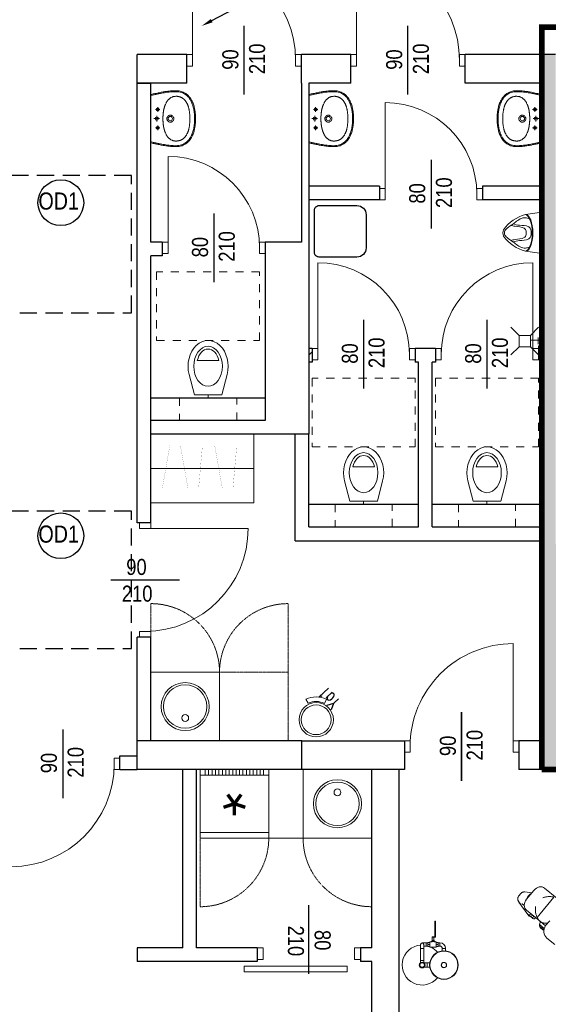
# Model space of a CAD drawing. Header units: millimetres. Extents: x 17147 to 52214, y -18116 to -4632.
# Tile 96 of 186: x 32090 to 32552, y -7212 to -6351. Entities that reach past the tile are written whole.
import ezdxf
from ezdxf import colors
from ezdxf.entities.mleader import LeaderData, LeaderLine
from ezdxf.math import Vec2, Vec3

# ---------------------------------------------------------------- set-up
doc = ezdxf.new("R2010")
doc.units = ezdxf.units.MM
for name, pattern in [('ACAD_ISO03W100', [30, 12, -18]), ('DASHED', [0.75, 0.5, -0.25]), ('Przerywana', [282.222223, 141.111112, -141.111112])]:
    doc.linetypes.add(name, pattern=pattern)
for name, color, linetype, lineweight in [('A-opis', 130, 'Continuous', 9), ('A_DRZWI-OKNA', 4, 'Continuous', 13), ('A_SCIANA_ISTN', 253, 'Continuous', 25), ('a_wyposażenie koncepcja', 8, 'Continuous', 15)]:
    doc.layers.add(name, color=color, linetype=linetype, lineweight=lineweight)
doc.layers.add('S_KRESKOWANIE_SC_ISTN', color=7, linetype='Continuous', lineweight=0, true_color=0x878787)
doc.styles.add('DIM', font='ROMANS.shx', dxfattribs={"width": 0.8})
doc.styles.get("Standard").update_dxf_attribs({"font": 'ARIALN.TTF'})
doc.styles.add('wymiary', font='ARIALN.TTF')

# ---------------------------------------------------------------- blocks, each defined once
blk = doc.blocks.new('pisuar')
at = {"layer": 'a_wyposażenie koncepcja', "ltscale": 3}
for p, q in [((38817.41, 24516.34), (38817.41, 24480.34)), ((38817.41, 24516.34), (38831.63, 24514.36)), ((38817.41, 24480.34), (38831.63, 24482.32))]:
    blk.add_line(p, q, dxfattribs=at)
for centre, radius, start, end in [((38823.64, 24482.38), 32.96, 34.55591, 75.95922), ((38845.12, 24498.34), 6.29, 334.19059, 25.80941), ((38823.64, 24514.3), 32.96, 284.04078, 325.44409)]:
    blk.add_arc(centre, radius, start, end, dxfattribs=at)
at = {"layer": 'a_wyposażenie koncepcja', "ltscale": 3, "extrusion": (0, 0, -1)}
for centre, major_axis, start_param, end_param in [((38831.63, 24498.34), (0, 16.02), 3.141593, 6.283185), ((38832.19, 24498.34), (0, -16.02), 0.065622, 3.07597)]:
    blk.add_ellipse(centre, major_axis=major_axis, ratio=0.402462, start_param=start_param, end_param=end_param, dxfattribs=at)
at = {"layer": 'a_wyposażenie koncepcja', "ltscale": 3}
for points, knots in [([(38828.07, 24510.66), (38829.23, 24511.15), (38831.15, 24511.74), (38834.9, 24511.48), (38838.42, 24509.34), (38842.72, 24505.89), (38846.97, 24503.34), (38850.03, 24500.31), (38850.06, 24498.69), (38850.07, 24498.34)], [3.043789, 3.043789, 3.043789, 3.043789, 6.761657, 9.136118, 14.050107, 18.764597, 25.639831, 29.403073, 30.435335, 30.435335, 30.435335, 30.435335]), ([(38826.68, 24498.34), (38826.73, 24499.28), (38826.88, 24500.68), (38827.63, 24502.53), (38830.53, 24505.17), (38836.2, 24504.57), (38840.68, 24505.68), (38842.43, 24506.25)], [1.12883, 1.12883, 1.12883, 1.12883, 3.921257, 5.36857, 6.983212, 15.264462, 20.793631, 20.793631, 20.793631, 20.793631]), ([(38830.98, 24498.34), (38831.02, 24498.88), (38831.19, 24500.15), (38831.63, 24501.56), (38834.55, 24503.58), (38839.29, 24503.76), (38843.2, 24504.6), (38844.37, 24504.92)], [3.104904, 3.104904, 3.104904, 3.104904, 3.921257, 5.36857, 6.983212, 15.264462, 18.89669, 18.89669, 18.89669, 18.89669]), ([(38826.68, 24498.34), (38826.73, 24497.41), (38826.88, 24496), (38827.63, 24494.15), (38830.53, 24491.52), (38836.2, 24492.11), (38840.68, 24491), (38842.43, 24490.43)], [1.12883, 1.12883, 1.12883, 1.12883, 3.921257, 5.36857, 6.983212, 15.264462, 20.793631, 20.793631, 20.793631, 20.793631]), ([(38828.07, 24486.02), (38829.23, 24485.54), (38831.15, 24484.94), (38834.9, 24485.2), (38838.42, 24487.35), (38842.72, 24490.8), (38846.97, 24493.34), (38850.03, 24496.37), (38850.06, 24497.99), (38850.07, 24498.34)], [3.043789, 3.043789, 3.043789, 3.043789, 6.761657, 9.136118, 14.050107, 18.764597, 25.639831, 29.403073, 30.435335, 30.435335, 30.435335, 30.435335]), ([(38830.98, 24498.34), (38831.02, 24497.8), (38831.19, 24496.53), (38831.63, 24495.12), (38834.55, 24493.11), (38839.29, 24492.93), (38843.2, 24492.08), (38844.37, 24491.76)], [3.104904, 3.104904, 3.104904, 3.104904, 3.921257, 5.36857, 6.983212, 15.264462, 18.89669, 18.89669, 18.89669, 18.89669])]:
    blk.add_open_spline(points, degree=3, knots=knots, dxfattribs=at)
blk = doc.blocks.new('drzwi 800')
at = {"layer": 'A_DRZWI-OKNA'}
blk.add_line((110028.2, -38030.87), (110028.2, -37950.87), dxfattribs=at)
for points in [[(110023.2, -38035.87), (110028.2, -38035.87), (110028.2, -38025.87), (110023.2, -38025.87)], [(110108.2, -38035.87), (110113.2, -38035.87), (110113.2, -38025.87), (110108.2, -38025.87)]]:
    blk.add_lwpolyline(points, close=True, dxfattribs=at)
blk.add_arc((110028.2, -38030.87), 80, 0, 90, dxfattribs=at)
blk = doc.blocks.new('sedes-bez-spluczki')
at = {"linetype": 'Continuous'}
blk.add_line((0, 2.5), (0, 0), dxfattribs=at)
at = {"linetype": 'Przerywana', "ltscale": 0.05}
for points in [[(-45, 110), (-45, 50), (45, 50), (45, 110)], [(-25, -20), (25, -20), (25, 0), (-25, 0)]]:
    blk.add_lwpolyline(points, close=True, dxfattribs=at)
at = {"linetype": 'Continuous'}
for points in [[(-9.43, 32.5), (9.43, 32.5)], [(16.61, 20.43), (12, 2.5), (-12, 2.5), (-16.61, 20.43)]]:
    blk.add_lwpolyline(points, dxfattribs=at)
blk.add_ellipse((0, 27.5), major_axis=(0, 22.5), ratio=0.777778, start_param=4.392893, end_param=8.173478, dxfattribs=at)
blk.add_ellipse((0, 27.5), major_axis=(0, 17.5), ratio=0.714286, dxfattribs=at)
at = {"linetype": 'Continuous', "extrusion": (0, 0, -1)}
blk.add_ellipse((0, 27.5), major_axis=(0, 15), ratio=0.666667, start_param=5.052226, end_param=7.514145, dxfattribs=at)
blk = doc.blocks.new('szafa')
at = {"layer": 'a_wyposażenie koncepcja'}
blk.add_line((623905.7, -80577.1), (624805.7, -80577), dxfattribs=at)
blk.add_lwpolyline([(623905.7, -80877), (624805.7, -80877), (624805.7, -80277.1), (623905.7, -80277.1)], close=True, dxfattribs=at)
at = {"layer": 'a_wyposażenie koncepcja', "const_width": 1}
for points in [[(624005.4, -80752.6), (624071.3, -80376.4)], [(624230.3, -80752.6), (624164.4, -80380.3)], [(624323.4, -80744.9), (624354.4, -80395.8)], [(624530.3, -80752.6), (624464.4, -80380.3)], [(624623.4, -80744.9), (624654.4, -80395.8)]]:
    blk.add_lwpolyline(points, dxfattribs=at)
blk = doc.blocks.new('drzwi 900')
at = {"layer": 'A_DRZWI-OKNA'}
for p, q in [((109811.7, -36602.2), (109901.7, -36602.2)), ((109781.7, -36647.2), (109841.7, -36647.2))]:
    blk.add_line(p, q, dxfattribs=at)
for points in [[(109806.7, -36597.2), (109806.7, -36602.2), (109816.7, -36602.2), (109816.7, -36597.2)], [(109806.7, -36692.2), (109806.7, -36697.2), (109816.7, -36697.2), (109816.7, -36692.2)]]:
    blk.add_lwpolyline(points, close=True, dxfattribs=at)
blk.add_arc((109811.7, -36602.2), 90, 270, 0, dxfattribs=at)
blk = doc.blocks.new('zlew 60x60')
blk.add_lwpolyline([(61192.46, 59631.92), (61192.46, 59571.92), (61132.46, 59571.92), (61132.46, 59631.92)], close=True)
for centre, radius in [((61162.46, 59601.92), 21), ((61162.46, 59601.92), 19), ((61162.46, 59611.92), 3)]:
    blk.add_circle(centre, radius)
blk = doc.blocks.new('kosz na śmieci')
for p, q in [((5754.65, 2793.91), (5750.74, 2795)), ((5740.57, 2785.03), (5741.93, 2781.21))]:
    blk.add_line(p, q)
for radius in [15, 13]:
    blk.add_circle((5735.62, 2800.25), radius)
for radius, start, end in [(16, 288.0015, 340.84478), (20.05, 288.34159, 341.58181)]:
    blk.add_arc((5735.62, 2800.25), radius, start, end)
at = {"style": 'DIM', "width": 0.7}
blk.add_text('Ya1', height=11, rotation=358.59107, dxfattribs=at).set_placement((5731.86, 2773.51))
blk = doc.blocks.new('znak lodówki')
at = {"const_width": 3}
for points in [[(35672.29, 18630.48), (35672.29, 18640.48)], [(35672.29, 18630.48), (35662.78, 18633.57)], [(35672.29, 18630.48), (35666.41, 18622.39)], [(35672.29, 18630.48), (35681.8, 18633.57)], [(35672.29, 18630.48), (35678.17, 18622.39)]]:
    blk.add_lwpolyline(points, dxfattribs=at)
blk = doc.blocks.new('lodówka 60x60')
for p, q in [((21482.44, -7643.33), (21482.44, -7583.33)), ((21532.44, -7583.33), (21532.44, -7643.33)), ((21537.44, -7587.83), (21532.44, -7587.83, -0.13)), ((21537.44, -7590.83), (21532.44, -7590.83, -0.13)), ((21537.44, -7593.83), (21532.44, -7593.83, -0.13)), ((21537.44, -7596.82), (21532.44, -7596.82, -0.13)), ((21537.44, -7599.82), (21532.44, -7599.82, -0.13)), ((21537.44, -7602.82), (21532.44, -7602.82, -0.13)), ((21537.44, -7605.81), (21532.44, -7605.81, -0.13)), ((21537.44, -7608.81), (21532.44, -7608.81, -0.13)), ((21537.44, -7611.81), (21532.44, -7611.81, -0.13)), ((21537.44, -7614.81), (21532.44, -7614.81, -0.13)), ((21537.44, -7617.8), (21532.44, -7617.8, -0.13)), ((21537.44, -7620.8), (21532.44, -7620.8, -0.13)), ((21537.44, -7623.8), (21532.44, -7623.8, -0.13)), ((21537.44, -7626.79), (21532.44, -7626.79, -0.13)), ((21537.44, -7629.79), (21532.44, -7629.79, -0.13)), ((21537.44, -7632.79), (21532.44, -7632.79, -0.13)), ((21537.44, -7635.79), (21532.44, -7635.79, -0.13)), ((21537.44, -7638.78), (21532.44, -7638.78, -0.13))]:
    blk.add_line(p, q)
blk.add_lwpolyline([(21477.44, -7583.33), (21537.44, -7583.33), (21537.44, -7643.33), (21477.44, -7643.33)], close=True)
at = {"rotation": 90}
blk.add_blockref('znak lodówki', (40137.93, -43285.62), dxfattribs=at)
blk = doc.blocks.new('socjl')
at = {"layer": 'a_wyposażenie koncepcja', "linetype": 'DASHED', "ltscale": 0.1}
for p, q in [((651773.4, -80374.1), (651173.4, -80374.1)), ((651773.4, -81874.1), (651173.4, -81874.1))]:
    blk.add_line(p, q, dxfattribs=at)
at = {"layer": 'a_wyposażenie koncepcja'}
blk.add_lwpolyline([(651773.4, -80974.1), (652373.4, -80974.1), (652373.4, -81274.1), (651773.4, -81274.1)], close=True, dxfattribs=at)
at = {"layer": 'a_wyposażenie koncepcja', "linetype": 'DASHED', "ltscale": 0.1}
for centre, start, end in [((651773.3, -80374.1), 180, 270.00612), ((651773.4, -81874.1), 89.99388, 180)]:
    blk.add_arc(centre, 600, start, end, dxfattribs=at)
at = {"layer": 'a_wyposażenie koncepcja'}
for name, p, xscale, yscale, zscale, rotation in [('lodówka 60x60', (436996.9, -4546.6), 9.999999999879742, 9.999999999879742, 9.999999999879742, 0.0015384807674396), ('zlew 60x60', (56070.6, -693214.7), -9.999999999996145, 10, 10, 270.0015384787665)]:
    blk.add_blockref(name, p, dxfattribs=dict(at, xscale=xscale, yscale=yscale, zscale=zscale, rotation=rotation))
blk = doc.blocks.new('umywalka')
for p, q in [((4977, 321, -98), (5498, 321, -98)), ((5112, 247, -98), (5162, 247, -98)), ((5137, 272, -98), (5137, 222, -98)), ((5207, 257, -98), (5267, 257, -98)), ((5237, 287, -98), (5237, 227, -98)), ((5312, 247, -98), (5362, 247, -98)), ((5337, 272, -98), (5337, 222, -98))]:
    blk.add_line(p, q)
for centre, radius in [((5137, 247, -98), 15), ((5237, 257, -98), 17.5), ((5337, 247, -98), 15), ((5237, 111, -98), 23.5)]:
    blk.add_circle(centre, radius)
for points, knots in [([(4936, 51), (4936, 60), (4936, 70), (4937, 90), (4938, 100), (4939, 119), (4941, 129), (4943, 152), (4945, 165), (4950, 192), (4952, 205), (4958, 233), (4961, 247), (4966, 272), (4968, 283), (4973, 303), (4975, 312), (4977, 321)], [0, 0, 0, 0, 28.979676, 28.979676, 57.959352, 57.959352, 86.939028, 86.939028, 126.956199, 126.956199, 166.97337, 166.97337, 210.732515, 210.732515, 243.769485, 243.769485, 271.466857, 271.466857, 271.466857, 271.466857]), ([(5539, 51), (5539, 60), (5539, 70), (5538, 90), (5537, 100), (5535, 119), (5534, 129), (5531, 152), (5529, 165), (5525, 192), (5523, 205), (5517, 233), (5514, 247), (5509, 272), (5506, 283), (5502, 303), (5500, 312), (5498, 321)], [0, 0, 0, 0, 28.985888, 28.985888, 57.971776, 57.971776, 86.957663, 86.957663, 126.966802, 126.966802, 166.97594, 166.97594, 210.746687, 210.746687, 243.783709, 243.783709, 271.466857, 271.466857, 271.466857, 271.466857]), ([(5237, -161), (5227, -161), (5216, -161), (5193, -160), (5180, -159), (5155, -156), (5143, -154), (5118, -149), (5105, -146), (5085, -140), (5078, -137), (5063, -131), (5055, -128), (5040, -120), (5032, -116), (5017, -107), (5010, -102), (4999, -93), (4994, -88), (4985, -80), (4981, -75), (4973, -66), (4969, -61), (4963, -51), (4960, -46), (4953, -32), (4949, -24), (4944, -9), (4942, -2), (4939, 11), (4938, 18), (4936, 31), (4936, 38), (4936, 47), (4936, 49), (4936, 51)], [0, 0, 0, 0, 31.452256, 31.452256, 68.661811, 68.661811, 105.871366, 105.871366, 143.080921, 143.080921, 166.559505, 166.559505, 190.03809, 190.03809, 216.413451, 216.413451, 240.136114, 240.136114, 257.891114, 257.891114, 275.646113, 275.646113, 292.642335, 292.642335, 309.638557, 309.638557, 334.942059, 334.942059, 354.542501, 354.542501, 374.142944, 374.142944, 393.743386, 393.743386, 398.888664, 398.888664, 398.888664, 398.888664]), ([(5237, -161), (5248, -161), (5259, -161), (5282, -160), (5295, -159), (5320, -156), (5332, -154), (5357, -149), (5369, -146), (5389, -140), (5397, -137), (5412, -131), (5420, -128), (5435, -120), (5443, -116), (5458, -106), (5465, -102), (5476, -93), (5481, -88), (5490, -80), (5494, -75), (5502, -66), (5505, -61), (5512, -51), (5515, -46), (5522, -32), (5526, -24), (5531, -9), (5533, -2), (5536, 11), (5537, 18), (5538, 32), (5539, 38), (5539, 47), (5539, 49), (5539, 51)], [0, 0, 0, 0, 31.452231, 31.452231, 68.668331, 68.668331, 105.884432, 105.884432, 143.100533, 143.100533, 166.599567, 166.599567, 190.098602, 190.098602, 216.454823, 216.454823, 240.14369, 240.14369, 257.889624, 257.889624, 275.635558, 275.635558, 292.628771, 292.628771, 309.621984, 309.621984, 334.963682, 334.963682, 354.605556, 354.605556, 374.24743, 374.24743, 393.889304, 393.889304, 398.888658, 398.888658, 398.888658, 398.888658])]:
    blk.add_open_spline(points, degree=3, knots=knots)
for points, start_tangent, end_tangent in [([(4946, 51), (4946, 69), (4947, 89), (4949, 110), (4951, 134), (4955, 160), (4959, 188), (4965, 218), (4972, 251), (4979, 286), (4987, 321)], (-0.001155, 0.999999), (0.227533, 0.97377)), ([(5529, 51), (5529, 69), (5528, 89), (5526, 110), (5523, 134), (5520, 160), (5515, 188), (5510, 218), (5503, 251), (5495, 286), (5487, 321)], (0.001155, 0.999999), (-0.227533, 0.97377)), ([(4996, 51), (4997, 63), (4998, 74), (5001, 83), (5004, 92), (5008, 100), (5013, 109), (5019, 117), (5025, 124), (5031, 130), (5039, 137), (5048, 144), (5058, 151), (5071, 157), (5085, 164)], (0.00939, 0.999956), (0.921266, 0.388933)), ([(5085, 164), (5090, 166), (5096, 169), (5103, 171), (5108, 173), (5113, 174), (5118, 176), (5122, 177), (5126, 178), (5131, 179), (5135, 180), (5139, 181), (5143, 182), (5148, 183), (5153, 183), (5158, 184), (5165, 185), (5171, 186), (5179, 187), (5186, 188), (5193, 189), (5199, 189), (5205, 189), (5210, 190), (5215, 190), (5220, 190), (5224, 190), (5228, 190), (5231, 190), (5234, 190), (5237, 190)], (0.921082, 0.389369), (1, -0.000003)), ([(5201, 102), (5200, 111), (5203, 125), (5211, 137), (5223, 145), (5237, 148)], (-0.240419, 0.970669), (1, 0)), ([(5237, 190), (5241, 190), (5244, 190), (5247, 190), (5251, 190), (5256, 190), (5261, 190), (5266, 190), (5273, 189), (5280, 189), (5288, 188), (5295, 187), (5303, 186), (5310, 185), (5316, 184), (5321, 184), (5326, 183), (5330, 182), (5335, 181), (5339, 180), (5343, 179), (5347, 178), (5352, 177), (5356, 176), (5360, 174), (5366, 173), (5371, 171), (5378, 169), (5384, 166), (5390, 164)], (1, 0.000007), (0.921106, -0.389313)), ([(5237, 148), (5252, 145), (5264, 137), (5272, 125), (5275, 111), (5274, 102)], (1, 0), (-0.240419, -0.970669)), ([(5390, 164), (5404, 157), (5416, 151), (5427, 144), (5436, 137), (5444, 130), (5450, 124), (5456, 117), (5462, 109), (5467, 100), (5471, 92), (5474, 83), (5476, 74), (5478, 63), (5479, 51)], (0.92129, -0.388877), (0.009392, -0.999956)), ([(5237, -151), (5184, -149), (5134, -142), (5089, -130), (5052, -115), (5022, -97), (4998, -78), (4979, -57), (4965, -35), (4955, -10), (4948, 18), (4946, 51)], (-1, 0.000045), (-0.001331, 0.999999)), ([(4996, 50), (4996, 45), (4996, 37), (4997, 28), (4999, 18), (5002, 9), (5004, 1), (5007, -6), (5010, -11), (5013, -17), (5016, -22), (5020, -27), (5024, -32), (5028, -37), (5032, -41), (5037, -45), (5042, -50), (5048, -54), (5054, -59), (5061, -63), (5069, -68), (5077, -72), (5084, -75), (5092, -78), (5100, -81), (5109, -84), (5118, -87), (5128, -89), (5139, -92), (5152, -94), (5166, -97), (5181, -98), (5198, -100), (5217, -101), (5237, -101)], (-0.007934, -0.999969), (1, -0.000017)), ([(5237, 73), (5223, 76), (5211, 84), (5203, 96), (5201, 102)], (-1, 0), (-0.240419, 0.970669)), ([(5274, 102), (5272, 96), (5264, 84), (5252, 76), (5237, 73)], (-0.240419, -0.970669), (-1, 0)), ([(5237, -151), (5291, -149), (5341, -142), (5386, -130), (5423, -115), (5453, -97), (5477, -78), (5495, -57), (5510, -35), (5520, -10), (5527, 18), (5529, 51)], (1, 0.000045), (0.001331, 0.999999)), ([(5237, -101), (5258, -101), (5277, -100), (5294, -98), (5310, -96), (5324, -94), (5336, -92), (5348, -89), (5358, -87), (5367, -84), (5375, -81), (5383, -78), (5391, -75), (5399, -71), (5406, -67), (5414, -63), (5421, -59), (5427, -54), (5433, -49), (5439, -45), (5443, -40), (5448, -36), (5452, -31), (5455, -26), (5459, -21), (5462, -16), (5465, -11), (5468, -5), (5471, 2), (5473, 10), (5476, 18), (5477, 28), (5478, 37), (5479, 45), (5479, 50)], (1, 0.000026), (-0.007934, 0.999969))]:
    blk.add_spline(points, degree=3, dxfattribs=dict(start_tangent=start_tangent, end_tangent=end_tangent))

msp = doc.modelspace()

# ---------------------------------------------------------------- hatches: boundary and pattern name
at = {"layer": 'A_SCIANA_ISTN'}
h = msp.add_hatch(dxfattribs=at)
h.set_pattern_fill('ANSI31', color=256, scale=2, style=0)
h.set_pattern_definition([(45, (-6474.2574, -31129.154), (-4.4901281, 4.4901281), [])])
h.paths.add_polyline_path([(32546.51, -6636.73), (32543.64, -6636.73), (32543.64, -6648.73), (32546.51, -6648.73)])
h.paths.add_polyline_path([(32345.89, -6638.73), (32343.01, -6638.73), (32343.01, -6650.73), (32345.89, -6650.73)])
at = {"layer": 'S_KRESKOWANIE_SC_ISTN', "transparency": 33554559}
h = msp.add_hatch(color=256, dxfattribs=at)
h.dxf.hatch_style = 1
h.paths.add_polyline_path([(32584.51, -6821.73), (32610.51, -6821.73), (32610.51, -6809.73), (32558.51, -6809.73), (32558.51, -6629.48), (32558.51, -6381.73), (32546.51, -6381.73), (32546.51, -7006.73), (32692.01, -7006.73), (32692.01, -6981.73), (32584.51, -6981.73)])

# ---------------------------------------------------------------- linework, layer by layer
at = {"layer": 'A-opis', "color": 156, "linetype": 'ACAD_ISO03W100', "true_color": 0x0f468a, "const_width": 5}
for points in [[(32546.51, -7006.73), (32546.51, -6357.85), (35344.05, -6357.85), (35344.05, -7084.53), (32740.01, -7084.53)], [(32546.51, -7006.73), (32740.01, -7006.73), (32740.01, -7084.53)]]:
    msp.add_lwpolyline(points, dxfattribs=at)
at = {"layer": 'A_DRZWI-OKNA'}
for p, q in [((32409.76, -6503.73), (32409.76, -6423.73)), ((32343.01, -7125.35), (32343.01, -7185.35))]:
    msp.add_line(p, q, dxfattribs=at)
for points in [[(32404.76, -6508.73), (32409.76, -6508.73), (32409.76, -6498.73), (32404.76, -6498.73)], [(32489.76, -6508.73), (32494.76, -6508.73), (32494.76, -6498.73), (32489.76, -6498.73)], [(32303.01, -7162.73), (32298.01, -7162.73), (32298.01, -7172.73), (32303.01, -7172.73)], [(32388.01, -7162.73), (32383.01, -7162.73), (32383.01, -7172.73), (32388.01, -7172.73)], [(32286.63, -7178.74), (32286.63, -7183.74), (32376.63, -7183.74), (32376.63, -7178.74)]]:
    msp.add_lwpolyline(points, close=True, dxfattribs=at)
msp.add_arc((32409.76, -6503.73), 80, 0, 90, dxfattribs=at)
at = {"layer": 'A_SCIANA_ISTN'}
for p, q in [((32193.01, -6406.73), (32193.01, -6381.73)), ((32236.51, -6381.73), (32193.01, -6381.73)), ((32236.51, -6406.73), (32236.51, -6381.73)), ((32336.51, -6406.73), (32336.51, -6381.73)), ((32379.62, -6381.73), (32336.51, -6381.73)), ((32379.62, -6406.73), (32379.62, -6381.73)), ((32558.51, -6381.73), (32479.62, -6381.73)), ((32479.62, -6406.73), (32479.62, -6381.73)), ((32193.01, -6406.73), (32205.01, -6406.73)), ((32193.01, -6790.98), (32193.01, -6406.73)), ((32196.51, -6406.73), (32193.01, -6406.73)), ((32236.51, -6406.73), (32196.51, -6406.73)), ((32205.01, -6545.73), (32205.01, -6406.73)), ((32336.51, -6406.73), (32336.51, -6545.73)), ((32343.01, -6406.73), (32343.01, -6575.23)), ((32343.01, -6406.73), (32343.01, -6713.73)), ((32379.62, -6406.73), (32343.01, -6406.73)), ((32546.51, -6406.73), (32479.62, -6406.73)), ((32546.51, -6406.73), (32546.51, -6707.23)), ((32404.76, -6496.73), (32343.01, -6496.73)), ((32404.76, -6496.73), (32404.76, -6508.73)), ((32546.51, -6496.73), (32494.76, -6496.73)), ((32494.76, -6496.73), (32494.76, -6508.73)), ((32404.76, -6508.73), (32343.01, -6508.73)), ((32546.51, -6508.73), (32494.76, -6508.73)), ((32215.01, -6545.73), (32205.01, -6545.73)), ((32215.01, -6545.73), (32215.01, -6557.73)), ((32305.01, -6545.73), (32305.01, -6701.73)), ((32336.51, -6545.73), (32305.01, -6545.73)), ((32215.01, -6557.73), (32205.01, -6557.73)), ((32205.01, -6790.98), (32205.01, -6557.73)), ((32305.01, -6575.23), (32305.01, -6587.23)), ((32543.64, -6636.73), (32543.64, -6648.73)), ((32546.51, -6636.73), (32543.64, -6636.73)), ((32345.89, -6638.73), (32343.01, -6638.73)), ((32345.89, -6638.73), (32345.89, -6650.73)), ((32435.89, -6638.73), (32435.89, -6650.73)), ((32453.64, -6638.73), (32435.89, -6638.73)), ((32453.64, -6638.73), (32453.64, -6650.73)), ((32345.89, -6650.73), (32343.01, -6650.73)), ((32438.76, -6650.73), (32435.89, -6650.73)), ((32438.76, -6794.73), (32438.76, -6650.73)), ((32453.64, -6650.73), (32450.76, -6650.73)), ((32450.76, -6794.73), (32450.76, -6650.73)), ((32546.51, -6648.73), (32543.64, -6648.73)), ((32205.01, -6681.73), (32305.01, -6681.73)), ((32305.01, -6701.73), (32205.01, -6701.73)), ((32343.01, -6713.73), (32205.01, -6713.73)), ((32331.01, -6806.73), (32331.01, -6713.73)), ((32343.01, -6794.73), (32343.01, -6713.73)), ((32546.51, -6707.23), (32546.51, -6981.73)), ((32343.01, -6774.73), (32438.76, -6774.73)), ((32450.76, -6774.73), (32546.51, -6774.73)), ((32205.01, -6790.98), (32193.01, -6790.98)), ((32343.01, -6794.73), (32438.76, -6794.73)), ((32450.76, -6794.73), (32546.51, -6794.73)), ((32331.01, -6806.73), (32546.51, -6806.73)), ((32193.01, -7006.73), (32193.01, -6890.98)), ((32205.01, -6890.98), (32193.01, -6890.98)), ((32205.01, -6981.73), (32205.01, -6890.98)), ((32205.01, -6981.73), (32193.01, -6981.73)), ((32336.92, -6981.73), (32193.01, -6981.73)), ((32526.51, -6981.73), (32526.51, -7006.73)), ((32546.51, -6981.73), (32526.51, -6981.73)), ((32178.01, -6994.73), (32193.01, -6994.73)), ((32178.01, -7006.73), (32178.01, -6994.73)), ((32178.01, -7006.73), (32193.01, -7006.73)), ((32336.92, -7006.73), (32193.01, -7006.73)), ((32233.01, -7162.73), (32233.01, -7006.73)), ((32245.01, -7006.73), (32233.01, -7006.73)), ((32245.01, -7162.73), (32245.01, -7006.73)), ((32398.01, -7162.73), (32398.01, -7006.73)), ((32422.01, -7582.23), (32422.01, -7006.73)), ((32692.01, -7006.73), (32526.51, -7006.73)), ((32233.01, -7162.73), (32193.01, -7162.73)), ((32193.01, -7162.73), (32193.01, -7174.73)), ((32298.01, -7162.73), (32245.01, -7162.73)), ((32298.01, -7162.73), (32298.01, -7174.73)), ((32388.01, -7162.73), (32388.01, -7174.73)), ((32398.01, -7162.73), (32388.01, -7162.73)), ((32298.01, -7174.73), (32193.01, -7174.73)), ((32398.01, -7174.73), (32388.01, -7174.73)), ((32398.01, -7582.23), (32398.01, -7174.73))]:
    msp.add_line(p, q, dxfattribs=at)
at = {"layer": 'A_SCIANA_ISTN', "color": 0}
for points in [[(32286.51, -6416.73), (32286.51, -6356.73)], [(32429.62, -6416.73), (32429.62, -6356.73)], [(32449.76, -6473.73), (32449.76, -6533.73)], [(32260.01, -6520.73), (32260.01, -6580.73)], [(32390.89, -6613.73), (32390.89, -6673.73)], [(32498.64, -6613.73), (32498.64, -6673.73)], [(32170.01, -6840.98), (32230.01, -6840.98)], [(32476.51, -7016.73), (32476.51, -6956.73)], [(32128.01, -6971.73), (32128.01, -7031.73)], [(32343.01, -7185.35), (32343.01, -7125.35)]]:
    msp.add_lwpolyline(points, dxfattribs=at)
at = {"layer": 'A_SCIANA_ISTN', "linetype": 'DASHED', "ltscale": 30}
for points in [[(32068.01, -6607.48), (32188.01, -6607.48), (32188.01, -6487.48), (32068.01, -6487.48)], [(32068.01, -6900.98), (32188.01, -6900.98), (32188.01, -6780.98), (32068.01, -6780.98)]]:
    msp.add_lwpolyline(points, close=True, dxfattribs=at)
at = {"layer": 'A_SCIANA_ISTN'}
msp.add_lwpolyline([(32336.92, -6981.73), (32426.51, -6981.73), (32426.51, -7006.73), (32336.92, -7006.73)], close=True, dxfattribs=at)
at = {"layer": 'A_SCIANA_ISTN', "color": 0}
for centre in [(32126.39, -6511.24), (32126.39, -6802.42)]:
    msp.add_circle(centre, 20, dxfattribs=at)
at = {"layer": 'a_wyposażenie koncepcja'}
for p, q in [((32543.2, -6629.2), (32543.2, -6634.78)), ((32527.89, -7115.39), (32526.68, -7116.86)), ((32537.91, -7114.51), (32531.78, -7113.83)), ((32539.57, -7112.48), (32533.24, -7120.22)), ((32535.65, -7116.25), (32534.44, -7117.73)), ((32557, -7118.32), (32542.44, -7136.14)), ((32548.96, -7110.47), (32559.69, -7119.24)), ((32534.33, -7133.44), (32526.55, -7122.66)), ((32543.87, -7138.59), (32533.14, -7129.82)), ((32534.37, -7133.5), (32535.54, -7134.84)), ((32534.89, -7133.78), (32536.05, -7135.12)), ((32536.5, -7135.13), (32537.82, -7136.21)), ((32539.65, -7135.14), (32539.34, -7135.52)), ((32453.22, -7141.63), (32453.22, -7139.43)), ((32453.62, -7139.43), (32453.22, -7139.43)), ((32453.22, -7141.63), (32453.22, -7151.23)), ((32453.62, -7139.43), (32453.62, -7141.63)), ((32453.62, -7151.23), (32453.62, -7141.63)), ((32537.82, -7136.21), (32538.65, -7136.89)), ((32541.07, -7136.3), (32540.28, -7137.26)), ((32543.87, -7138.59), (32545.53, -7139.95)), ((32544.74, -7142.67), (32548.53, -7145.76)), ((32545.21, -7144.37), (32548.17, -7146.79)), ((32545.5, -7139.93), (32545.34, -7140.12)), ((32545.53, -7139.95), (32549.77, -7143.42)), ((32549.88, -7143.28), (32553.41, -7138.96)), ((32450.82, -7153.11), (32451.09, -7153.11)), ((32450.82, -7153.11), (32450.82, -7153.43)), ((32453.08, -7153.11), (32451.09, -7153.11)), ((32453.22, -7153.11), (32453.08, -7153.11)), ((32453.22, -7153.43), (32453.22, -7151.23)), ((32453.62, -7151.23), (32453.62, -7153.43)), ((32545.92, -7145.73), (32546.7, -7146.37)), ((32546.05, -7145.57), (32546.83, -7146.2)), ((32440.61, -7159.73), (32440.61, -7163.23)), ((32445.51, -7158.33), (32442.01, -7158.33)), ((32443.41, -7163.23), (32443.41, -7159.73)), ((32443.41, -7161.13), (32445.51, -7161.13)), ((32445.51, -7158.33), (32447.07, -7158.33)), ((32445.51, -7158.33), (32445.51, -7161.13)), ((32445.51, -7161.13), (32445.51, -7158.33)), ((32445.51, -7161.13), (32447.07, -7161.13)), ((32447.07, -7157.87), (32447.07, -7157.87)), ((32447.07, -7157.87), (32448.75, -7157.87)), ((32447.07, -7157.87), (32447.07, -7159.72)), ((32448.75, -7157.87), (32447.07, -7157.87)), ((32447.07, -7159.73), (32447.07, -7159.72)), ((32447.07, -7159.72), (32448.75, -7159.72)), ((32447.07, -7159.73), (32447.07, -7161.58)), ((32448.75, -7159.73), (32447.07, -7159.73)), ((32447.07, -7161.59), (32447.07, -7161.58)), ((32447.07, -7161.58), (32448.75, -7161.58)), ((32448.75, -7161.59), (32447.07, -7161.59)), ((32448.75, -7157.43), (32448.75, -7162.03)), ((32450.66, -7157.43), (32448.75, -7157.43)), ((32453.06, -7156.93), (32450.06, -7156.93)), ((32450.06, -7157.23), (32450.06, -7156.93)), ((32450.06, -7157.23), (32453.06, -7157.23)), ((32452.66, -7156.63), (32450.46, -7156.63)), ((32450.46, -7156.73), (32450.46, -7156.63)), ((32450.46, -7156.73), (32452.66, -7156.73)), ((32450.56, -7156.93), (32450.56, -7156.73)), ((32450.64, -7156.23), (32450.63, -7156.23)), ((32450.63, -7156.35), (32450.63, -7156.23)), ((32450.63, -7156.35), (32450.64, -7156.35)), ((32450.64, -7156.23), (32450.64, -7156.35)), ((32450.64, -7156.23), (32450.82, -7156.23)), ((32450.82, -7156.35), (32450.64, -7156.35)), ((32450.66, -7157.43), (32450.66, -7157.23)), ((32451.09, -7153.43), (32450.82, -7153.43)), ((32450.82, -7156.28), (32450.82, -7153.43)), ((32452.31, -7156.28), (32450.82, -7156.28)), ((32450.82, -7156.28), (32450.82, -7156.35)), ((32450.82, -7156.35), (32452.31, -7156.35)), ((32452.08, -7156.37), (32451.05, -7156.37)), ((32451.05, -7156.37), (32451.05, -7156.63)), ((32453.08, -7153.43), (32451.09, -7153.43)), ((32451.16, -7156.37), (32451.16, -7156.35)), ((32451.96, -7156.37), (32451.96, -7156.35)), ((32452.08, -7156.37), (32452.08, -7156.63)), ((32452.31, -7153.43), (32452.31, -7156.28)), ((32452.31, -7156.23), (32452.49, -7156.23)), ((32452.31, -7156.35), (32452.31, -7156.28)), ((32452.49, -7156.35), (32452.31, -7156.35)), ((32452.46, -7157.43), (32452.46, -7157.23)), ((32454.28, -7157.43), (32452.46, -7157.43)), ((32452.5, -7156.23), (32452.49, -7156.23)), ((32452.49, -7156.35), (32452.49, -7156.23)), ((32452.49, -7156.35), (32452.5, -7156.35)), ((32452.5, -7156.35), (32452.5, -7156.23)), ((32452.56, -7156.93), (32452.56, -7156.73)), ((32452.66, -7156.73), (32452.66, -7156.63)), ((32453.06, -7157.23), (32453.06, -7156.93)), ((32453.08, -7153.43), (32453.22, -7153.43)), ((32453.22, -7153.43), (32453.62, -7153.43)), ((32454.28, -7162.03), (32454.28, -7157.43)), ((32455.96, -7157.87), (32454.28, -7157.87)), ((32454.28, -7157.87), (32455.96, -7157.87)), ((32454.28, -7159.72), (32455.96, -7159.72)), ((32455.96, -7159.73), (32454.28, -7159.73)), ((32454.28, -7161.58), (32455.96, -7161.58)), ((32455.96, -7161.59), (32454.28, -7161.59)), ((32455.96, -7157.87), (32455.96, -7157.87)), ((32455.96, -7159.72), (32455.96, -7157.87)), ((32455.96, -7158.33), (32457.51, -7158.33)), ((32455.96, -7159.73), (32455.96, -7159.72)), ((32455.96, -7161.58), (32455.96, -7159.73)), ((32455.96, -7161.13), (32457.51, -7161.13)), ((32455.96, -7161.59), (32455.96, -7161.58)), ((32457.51, -7161.13), (32457.51, -7158.33)), ((32457.51, -7161.13), (32457.51, -7158.33)), ((32558, -7159.84), (32550.97, -7154.09)), ((32440.61, -7163.23), (32443.41, -7163.23)), ((32440.61, -7163.23), (32440.61, -7173.66)), ((32443.41, -7163.23), (32440.61, -7163.23)), ((32443.41, -7163.23), (32443.41, -7173.66)), ((32454.28, -7162.03), (32448.75, -7162.03)), ((32459.61, -7163.23), (32459.61, -7165.31)), ((32462.41, -7163.23), (32459.61, -7163.23)), ((32459.61, -7163.23), (32462.41, -7163.23)), ((32462.41, -7163.23), (32462.41, -7165.31)), ((32440.61, -7173.66), (32440.61, -7175.66)), ((32440.61, -7173.66), (32443.41, -7173.66)), ((32443.41, -7173.66), (32443.41, -7175.66)), ((32446.49, -7175.77), (32443.57, -7175.77)), ((32446.49, -7175.77), (32446.49, -7179.69)), ((32446.49, -7175.77), (32448.67, -7175.77)), ((32446.49, -7179.69), (32443.57, -7179.69)), ((32446.49, -7179.69), (32448.67, -7179.69))]:
    msp.add_line(p, q, dxfattribs=at)
at = {"layer": 'a_wyposażenie koncepcja', "linetype": 'DASHED', "ltscale": 0.1}
for p, q in [((32204.99, -6921.73), (32204.99, -6861.73)), ((32324.99, -6921.73), (32324.99, -6861.73))]:
    msp.add_line(p, q, dxfattribs=at)
at = {"layer": 'a_wyposażenie koncepcja', "lineweight": 30}
msp.add_lwpolyline([(32352.01, -6513.73), (32385.01, -6513.73, -0.414214), (32393.01, -6521.73), (32393.01, -6550.73, -0.414214), (32385.01, -6558.73), (32352.01, -6558.73, -0.414214), (32348.01, -6554.73), (32348.01, -6517.73, -0.414214)], format="xyb", close=True, dxfattribs=at)
at = {"layer": 'a_wyposażenie koncepcja'}
for points in [[(32526.6, -6627.2), (32519.53, -6620.13)], [(32536.6, -6627.2), (32526.6, -6627.2), (32526.6, -6637.2), (32536.6, -6637.2), (32536.6, -6627.2)], [(32536.6, -6627.2), (32543.67, -6620.13)], [(32546.51, -6631.55), (32536.32, -6631.55)], [(32526.6, -6637.2), (32519.53, -6644.27)], [(32536.6, -6637.2), (32543.67, -6644.27)]]:
    msp.add_lwpolyline(points, dxfattribs=at)
at = {"layer": 'a_wyposażenie koncepcja', "linetype": 'DASHED', "ltscale": 0.1}
msp.add_lwpolyline([(32324.99, -6921.73), (32265, -6921.73), (32265, -6981.73), (32324.99, -6981.73)], close=True, dxfattribs=at)
at = {"layer": 'a_wyposażenie koncepcja', "extrusion": (0, 0, -1)}
for radius in [12.5, 12.2]:
    msp.add_circle((-32461.01, -7177.73), radius, dxfattribs=at)
at = {"layer": 'a_wyposażenie koncepcja'}
for centre, radius in [((32442.01, -7177.73), 2.5), ((32442.01, -7177.73), 1.96), ((32461.01, -7177.73), 2.38), ((32461.01, -7177.73), 2.21)]:
    msp.add_circle(centre, radius, dxfattribs=at)
at = {"layer": 'a_wyposażenie koncepcja', "linetype": 'DASHED', "ltscale": 0.1}
for centre, start, end in [((32204.99, -6921.73), 359.99388, 90), ((32324.99, -6921.73), 90, 180.00612)]:
    msp.add_arc(centre, 60, start, end, dxfattribs=at)
at = {"layer": 'a_wyposażenie koncepcja', "extrusion": (0, 0, -1)}
for centre, radius, start, end in [((-32555.83, -7148.14), 7.68, 309.26165, 39.26165), ((-32442.01, -7159.73), 1.4, 0, 180), ((-32457.51, -7163.23), 4.9, 90, 180)]:
    msp.add_arc(centre, radius, start, end, dxfattribs=at)
at = {"layer": 'a_wyposażenie koncepcja'}
for centre, radius, start, end in [((32442.01, -7177.73), 17.5, 94.58857, 320.21231), ((32442.01, -7159.73), 1.4, 0, 180), ((32457.51, -7163.23), 2.1, 0, 90), ((32442.01, -7177.73), 17.5, 39.78769, 63.77405)]:
    msp.add_arc(centre, radius, start, end, dxfattribs=at)
for centre, major_axis, ratio, start_param, end_param in [((32544.22, -7116.27), (-4.75, -5.81), 0.800182, 3.141593, 4.712389), ((32529.06, -7120.16), (-1.46, -4.82), 0.734778, -2.082178, -1.777485), ((32530.26, -7118.69), (-1.46, -4.82), 0.734778, 3.896315, 4.201008), ((32537.89, -7124.02), (-4.75, -5.81), 0.800182, -1.570796, 0), ((32537.03, -7131.21), (-2.67, -2.28), 0.466051, -0.038925, 0.347257), ((32536.95, -7131.2), (2.73, 2.24), 0.482166, 3.55581, 4.411239), ((32538.2, -7132.55), (-2.67, -2.28), 0.466051, 0.003934, 0.347257), ((32538.12, -7132.54), (2.73, 2.24), 0.482166, 3.55581, 4.502949), ((32548.43, -7142.67), (3.1, -2.53), 0.990582, 3.402857, 4.712389), ((32548.44, -7142.66), (-2.54, -3.11), 0.996458, 4.712389, 4.973654), ((32549.2, -7143.3), (3.1, -2.53), 0.990582, -1.570796, -1.140565)]:
    msp.add_ellipse(centre, major_axis=major_axis, ratio=ratio, start_param=start_param, end_param=end_param, dxfattribs=at)
at = {"layer": 'a_wyposażenie koncepcja', "extrusion": (0, 0, -1)}
for centre, major_axis, ratio, start_param, end_param in [((32536.96, -7121.04), (1.34, 4.84), 0.760464, 4.663854, 5.237504), ((32538.16, -7119.57), (1.34, 4.84), 0.760464, -1.045682, -0.472082), ((32536.62, -7130.64), (17.81, -27.25), 0.097494, 1.519241, 1.539927), ((32538.77, -7135.05), (-0.95, -1.16), 0.496132, -1.570796, 0), ((32539.6, -7135.73), (1.48, -1.21), 0.785106, 0.681953, 1.570796), ((32539.6, -7135.73), (0.2, -1.97), 0.387457, 5.082036, 5.763989), ((32539.6, -7135.73), (-0.18, 1.83), 0.571495, 2.622396, 2.771946), ((32550.4, -7134.24), (-7.71, 6.31), 0.752769, 4.73156, 5.234094), ((32548.74, -7142.29), (-2.55, -3.12), 0.992588, 0.792999, 1.515543), ((32548.89, -7142.11), (-2.76, -3.38), 0.917405, 0.361181, 0.792999), ((32549.95, -7140.81), (-3.89, -4.76), 0.650449, 0, 0.361181), ((32550.72, -7141.44), (-3.89, -4.76), 0.650449, 5.922004, 6.283185), ((32549.66, -7142.74), (-2.76, -3.38), 0.917405, 5.898398, 5.922004)]:
    msp.add_ellipse(centre, major_axis=major_axis, ratio=ratio, start_param=start_param, end_param=end_param, dxfattribs=at)
at = {"layer": 'a_wyposażenie koncepcja'}
for points, knots in [([(32527.91, -7124.05), (32527.79, -7123.96), (32527.68, -7123.86), (32527.45, -7123.66), (32527.34, -7123.56), (32527.12, -7123.34), (32527.01, -7123.23), (32526.81, -7122.99), (32526.71, -7122.87), (32526.52, -7122.62), (32526.44, -7122.49), (32526.27, -7122.23), (32526.19, -7122.1), (32526.05, -7121.83), (32525.98, -7121.69), (32525.87, -7121.42), (32525.82, -7121.28), (32525.73, -7121.03), (32525.7, -7120.91), (32525.63, -7120.66), (32525.61, -7120.53), (32525.57, -7120.28), (32525.55, -7120.14), (32525.53, -7119.88), (32525.53, -7119.75), (32525.54, -7119.49), (32525.55, -7119.36), (32525.58, -7119.1), (32525.61, -7118.97), (32525.67, -7118.71), (32525.7, -7118.59), (32525.79, -7118.35), (32525.84, -7118.23), (32525.89, -7118.12)], [0, 0, 0, 0, 4.395738, 4.395738, 8.791477, 8.791477, 13.187215, 13.187215, 17.582954, 17.582954, 21.978692, 21.978692, 26.374431, 26.374431, 30.770169, 30.770169, 35.165908, 35.165908, 38.950071, 38.950071, 42.734234, 42.734234, 46.518397, 46.518397, 50.30256, 50.30256, 54.086723, 54.086723, 57.870885, 57.870885, 61.655048, 61.655048, 65.439211, 65.439211, 65.439211, 65.439211]), ([(32528.9, -7114.44), (32528.99, -7114.38), (32529.09, -7114.32), (32529.29, -7114.2), (32529.4, -7114.15), (32529.62, -7114.06), (32529.73, -7114.02), (32529.97, -7113.94), (32530.1, -7113.91), (32530.35, -7113.86), (32530.47, -7113.84), (32530.73, -7113.81), (32530.86, -7113.8), (32531.12, -7113.79), (32531.25, -7113.79), (32531.51, -7113.8), (32531.63, -7113.81), (32531.77, -7113.82), (32531.77, -7113.82), (32531.78, -7113.83)], [186.884233, 186.884233, 186.884233, 186.884233, 190.668396, 190.668396, 194.452558, 194.452558, 198.236721, 198.236721, 202.020884, 202.020884, 205.805047, 205.805047, 209.58921, 209.58921, 213.373373, 213.373373, 217.157536, 217.157536, 217.430582, 217.430582, 217.430582, 217.430582]), ([(32547.41, -7118.89), (32547.73, -7118.76), (32548.06, -7118.64), (32548.76, -7118.43), (32549.13, -7118.33), (32549.89, -7118.16), (32550.29, -7118.08), (32551.09, -7117.96), (32551.51, -7117.92), (32552.35, -7117.85), (32552.78, -7117.84), (32553.65, -7117.84), (32554.09, -7117.86), (32554.97, -7117.94), (32555.42, -7118), (32556.24, -7118.14), (32556.62, -7118.22), (32557, -7118.32)], [0, 0, 0, 0, 13.613893, 13.613893, 27.227786, 27.227786, 40.84168, 40.84168, 54.455573, 54.455573, 68.069466, 68.069466, 81.683359, 81.683359, 95.297252, 95.297252, 107.141075, 107.141075, 107.141075, 107.141075]), ([(32529.19, -7124.17), (32529.31, -7124.27), (32529.43, -7124.36), (32529.69, -7124.56), (32529.83, -7124.66), (32530.12, -7124.85), (32530.27, -7124.94), (32530.57, -7125.1), (32530.73, -7125.18), (32531.01, -7125.31), (32531.13, -7125.36), (32531.25, -7125.4)], [0.404671, 0.404671, 0.404671, 0.404671, 4.958703, 4.958703, 9.917407, 9.917407, 14.87611, 14.87611, 19.834814, 19.834814, 23.51451, 23.51451, 23.51451, 23.51451]), ([(32542.44, -7136.14), (32542.27, -7135.78), (32542.11, -7135.43), (32541.81, -7134.65), (32541.66, -7134.23), (32541.41, -7133.38), (32541.3, -7132.95), (32541.13, -7132.1), (32541.06, -7131.68), (32540.95, -7130.84), (32540.91, -7130.42), (32540.87, -7129.6), (32540.86, -7129.2), (32540.88, -7128.42), (32540.9, -7128.04), (32540.98, -7127.31), (32541.02, -7126.96), (32541.08, -7126.63)], [1.769559, 1.769559, 1.769559, 1.769559, 13.613826, 13.613826, 27.227651, 27.227651, 40.841477, 40.841477, 54.455303, 54.455303, 68.069128, 68.069128, 81.682954, 81.682954, 95.296779, 95.296779, 108.910605, 108.910605, 108.910605, 108.910605]), ([(32545.51, -7139.93), (32545.51, -7139.93), (32545.52, -7139.94), (32545.53, -7139.95), (32545.53, -7139.95), (32545.53, -7139.95)], [1.639754, 1.639754, 1.639754, 1.639754, 4.031273, 4.031273, 4.117907, 4.117907, 4.117907, 4.117907]), ([(32551.87, -7140.85), (32551.8, -7140.87), (32551.74, -7140.88), (32551.45, -7140.95), (32551.23, -7140.99), (32550.78, -7141.06), (32550.55, -7141.09), (32550.11, -7141.14), (32549.89, -7141.15), (32549.49, -7141.17), (32549.29, -7141.17), (32548.88, -7141.15), (32548.68, -7141.14), (32548.26, -7141.08), (32548.06, -7141.05), (32547.66, -7140.96), (32547.47, -7140.91), (32547.13, -7140.81), (32546.96, -7140.75), (32546.63, -7140.61), (32546.46, -7140.53), (32546.14, -7140.36), (32545.98, -7140.26), (32545.72, -7140.09), (32545.61, -7140.01), (32545.51, -7139.93)], [178.566148, 178.566148, 178.566148, 178.566148, 180.527799, 180.527799, 186.854773, 186.854773, 193.181747, 193.181747, 199.50872, 199.50872, 205.345674, 205.345674, 211.182629, 211.182629, 217.019583, 217.019583, 222.856537, 222.856537, 228.058082, 228.058082, 233.259627, 233.259627, 238.461172, 238.461172, 242.42976, 242.42976, 242.42976, 242.42976])]:
    msp.add_open_spline(points, degree=3, knots=knots, dxfattribs=at)

# ---------------------------------------------------------------- block references
at = {"layer": 'A_SCIANA_ISTN', "rotation": 90}
for p in [(-4360.69, -116198.43), (-4217.58, -116198.43)]:
    msp.add_blockref('drzwi 900', p, dxfattribs=at)
at = {"layer": 'A_SCIANA_ISTN'}
for name, p in [('drzwi 800', (-77808.18, 31480.14)), ('drzwi 800', (-77677.31, 31387.14)), ('drzwi 900', (-77611.68, 29806.22))]:
    msp.add_blockref(name, p, dxfattribs=at)
at = {"layer": 'A_SCIANA_ISTN', "xscale": -1}
msp.add_blockref('drzwi 800', (142566.84, 31387.14), dxfattribs=at)
for p, rotation in [((69123.72, -116798.43), 270), ((-4519.19, 102809.97), 90)]:
    msp.add_blockref('drzwi 900', p, dxfattribs=dict(at, rotation=rotation))
at = {"layer": 'a_wyposażenie koncepcja'}
for name, p, xscale, yscale, zscale, rotation in [('umywalka', (32230.98, -6013.54, 7.94), -0.081000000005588, 0.081000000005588, 0.0809999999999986, 90), ('umywalka', (32368.98, -6013.54, 7.94), -0.081000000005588, 0.081000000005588, 0.0809999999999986, 90), ('umywalka', (32520.55, -6013.54, 7.94), 0.081000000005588, 0.081000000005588, 0.0809999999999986, 270), ('socjl', (24210.6, -72244.06), 0.09999999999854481, 0.09999999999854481, 0.1, 90)]:
    msp.add_blockref(name, p, dxfattribs=dict(at, xscale=xscale, yscale=yscale, zscale=zscale, rotation=rotation))
at = {"layer": 'a_wyposażenie koncepcja', "xscale": -1}
msp.add_blockref('pisuar', (71363.92, -31035.98), dxfattribs=at)
at = {"layer": 'a_wyposażenie koncepcja', "extrusion": (0, 0, -1), "xscale": -1, "zscale": -1}
for p in [(-32255.01, -6681.73), (-32390.89, -6774.73), (-32498.64, -6774.73)]:
    msp.add_blockref('sedes-bez-spluczki', p, dxfattribs=at)
at = {"layer": 'a_wyposażenie koncepcja', "xscale": 0.0999999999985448, "yscale": 0.0999999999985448, "zscale": 0.1}
msp.add_blockref('szafa', (-30185.55, 1313.98), dxfattribs=at)
at = {"layer": 'a_wyposażenie koncepcja', "xscale": -1, "rotation": 180.0015384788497}
msp.add_blockref('zlew 60x60', (-28929.06, 52648.55), dxfattribs=at)
at = {"layer": 'a_wyposażenie koncepcja', "rotation": 134.9999999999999}
msp.add_blockref('kosz na śmieci', (38385.2, -9038.91), dxfattribs=at)

# ---------------------------------------------------------------- texts
at = {"layer": 'A-opis', "color": 156, "true_color": 0x0f468a, "char_height": 15, "attachment_point": 1, "style": 'wymiary'}
for insert in [(31677.45, -6533.9), (31673.62, -6820.48)]:
    msp.add_mtext_dynamic_manual_height_columns('\\pi7.3978;{\\LISTNIEJACE POM. BIURIOWE\\P\\pi90.072;DO 2 OS.}', width=251.8795, gutter_width=12.5, heights=[0], dxfattribs=dict(at, insert=insert))
at = {"layer": 'A_SCIANA_ISTN', "char_height": 12, "attachment_point": 1}
for s, insert, rotation in [(' {\\H1.1667x;90\\P210}', (32267.44, -6398.84), 90), (' {\\H1.1667x;90\\P210}', (32410.55, -6398.84), 90), (' {\\H1.1667x;80\\P210}', (32430.69, -6515.84), 90), (' {\\H1.1667x;80\\P210}', (32240.94, -6562.84), 90), (' {\\H1.1667x;80\\P210}', (32371.82, -6655.84), 90), (' {\\H1.1667x;80\\P210}', (32479.57, -6655.84), 90), (' {\\H1.1667x;90\\P210}', (32457.44, -6998.84), 90), (' {\\H1.1667x;90\\P210}', (32108.94, -7013.84), 90), (' {\\H1.1667x;80\\P210}', (32362.09, -7143.24), 270)]:
    msp.add_mtext_dynamic_manual_height_columns(s, width=80.5305, gutter_width=508.17, heights=[0], dxfattribs=dict(at, insert=insert, rotation=rotation))
at = {"layer": 'A_SCIANA_ISTN', "attachment_point": 1}
for s, width, insert, char_height in [('OD1', 50.2602, (32106.82, -6502.26), 15), ('OD1', 50.2602, (32106.82, -6793.44), 15), (' {\\H1.1667x;90\\P210}', 80.5305, (32179.69, -6822.67), 12)]:
    msp.add_mtext_dynamic_manual_height_columns(s, width=width, gutter_width=508.17, heights=[0], dxfattribs=dict(at, insert=insert, char_height=char_height))

# ---------------------------------------------------------------- leaders
at = {"layer": 'A-opis'}
ml = msp.add_multileader_mtext('Standard', dxfattribs=at)
ml.set_content('istniejące drzwi otwierające\\Psię na drogę ewakuacyjną\\Pwyposażyć w samozamykacz', color=256)
ml.set_leader_properties()
ml.build(insert=Vec2(0, 0))
ml.multileader.update_dxf_attribs({"arrow_head_size": 10})
ctx = ml.context
ctx.base_point, ctx.char_height, ctx.arrow_head_size, ctx.plane_origin = Vec3(32257.36, -6243.71), 13, 10, Vec3(32750.24, -6039.06)
notes = []
notes.append((ctx, [(0, (1, 1, 0), (32463.53, -6243.71), (-1, 0), 8, [(0, [(32249.36, -6356.73)], 0, []), (2, [(32463.53, -6343.44)], 0, [])])]))
ctx.mtext.insert, ctx.mtext.flow_direction = Vec3(32259.36, -6235.3), 5
for ctx, leaders in notes:
    for number, flags, end, landing, length, lines in leaders:
        leader = LeaderData()
        leader.index, (leader.has_last_leader_line, leader.has_dogleg_vector, leader.attachment_direction) = number, flags
        leader.last_leader_point, leader.dogleg_vector, leader.dogleg_length = Vec3(end), Vec3(landing), length
        for number, points, colour, breaks in lines:
            line = LeaderLine()
            line.index, line.vertices, line.color, line.breaks = number, Vec3.list(points), colors.encode_raw_color(colour), breaks
            leader.lines.append(line)
        ctx.leaders.append(leader)

doc.saveas('drawing.dxf')
